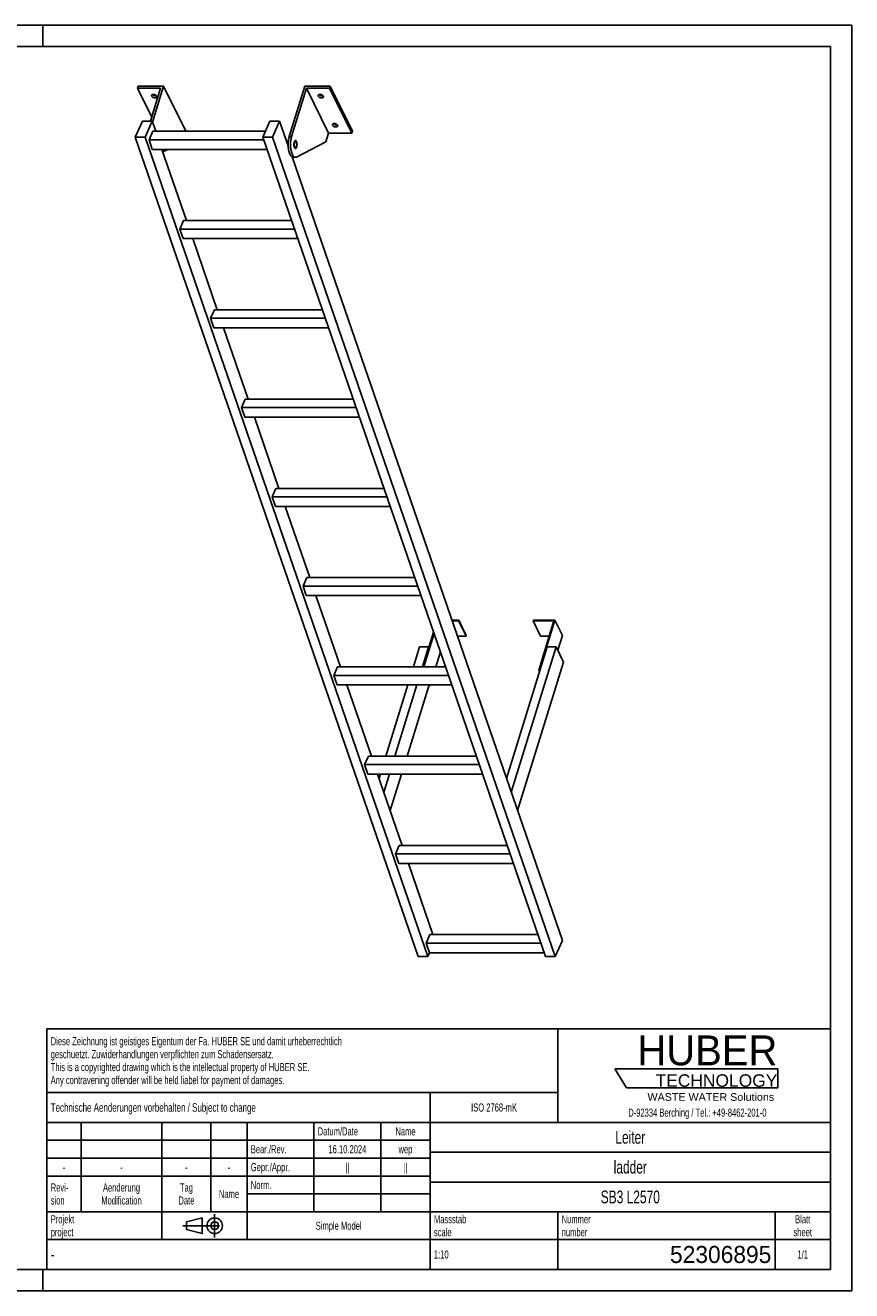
# Model space of a CAD drawing. Header units: millimetres. Extents: x 0 to 4200, y 0 to 2970.
# Tile 2 of 2: x 2259 to 4200, y 0 to 2970. Entities that reach past the tile are written whole.
import ezdxf

# ---------------------------------------------------------------- set-up
doc = ezdxf.new("R2010")
doc.units = ezdxf.units.MM
doc.header["$LTSCALE"] = 231
doc.linetypes.add('CENTER', pattern=[0.6, 0.375, -0.075, 0.075, -0.075])
doc.layers.get('0').update_dxf_attribs({"linetype": 'CONTINUOUS'})
doc.layers.add('005_AXIS', color=7, linetype='CONTINUOUS')
doc.layers.add('HUBER_Logo_BL1', color=7, linetype='CONTINUOUS')
doc.styles.get("Standard").update_dxf_attribs({"font": 'txt', "width": 0.7})
doc.styles.add('TEXTSTYLE_2', font='txt')
doc.styles.add('TEXTSTYLE_3', font='arial.ttf')
doc.styles.add('TEXTSTYLE_5', font='txt', dxfattribs={"width": 0.8})
doc.styles.add('TEXTSTYLE_6', font='txt')

# ---------------------------------------------------------------- blocks, each defined once
blk = doc.blocks.new('HUBER_LOGO_BL1', base_point=(3837.5, 503.7))
at = {"layer": 'HUBER_Logo_BL1', "color": 5, "linetype": 'Continuous'}
for p, q in [((4026.4, 521), (3643.9, 521)), ((3643.9, 521), (3670.9, 476)), ((4026.4, 521), (4026.4, 476)), ((3670.9, 476), (4026.4, 476))]:
    blk.add_line(p, q, dxfattribs=at)
at = {"layer": 'HUBER_Logo_BL1', "color": 2, "linetype": 'Continuous', "attachment_point": 3, "line_spacing_factor": 0.78}
for s, insert, char_height, width, style in [('HUBER\\P\\fArial;\\H29.25;TECHNOLOGY ', (4025.4, 599.1), 70.2, 387.672, 'TEXTSTYLE_2'), ('WASTE WATER Solutions', (4018, 463.6), 18, 297.033, 'TEXTSTYLE_3')]:
    blk.add_mtext(s, dxfattribs=dict(at, insert=insert, char_height=char_height, width=width, style=style))
at = {"layer": 'HUBER_Logo_BL1', "color": 2, "linetype": 'Continuous', "insert": (3837.5, 427.4), "char_height": 19, "width": 810.893, "attachment_point": 2, "line_spacing_factor": 0.96}
blk.add_mtext('D-92334 Berching / Tel.: +49-8462-201-0', dxfattribs=at)
blk = doc.blocks.new('PROJEKTIONSMETHODE_1_BL2', base_point=(2680, 152.5))
at = {"color": 2, "linetype": 'CENTER'}
for p, q in [((2703.8, 180), (2703.8, 125)), ((2628.7, 152.5), (2731.3, 152.5))]:
    blk.add_line(p, q, dxfattribs=at)
at = {"color": 2, "linetype": 'Continuous'}
for p, q in [((2637.8, 161.7), (2674.5, 170.8)), ((2637.8, 143.3), (2637.8, 161.7)), ((2674.5, 134.2), (2674.5, 170.8)), ((2637.8, 143.3), (2674.5, 134.2))]:
    blk.add_line(p, q, dxfattribs=at)
for radius in [18.3, 9.17]:
    blk.add_circle((2703.8, 152.5), radius, dxfattribs=at)
blk = doc.blocks.new('*T11')
at = {"color": 3, "linetype": 'Continuous'}
for p, q in [((0, 0), (1840, 0)), ((0, 0), (0, -565)), ((1200, 0), (1200, -220)), ((1840, 0), (1840, -565)), ((0, -150), (1200, -150)), ((900, -150), (900, -565)), ((0, -220), (1840, -220)), ((80, -220), (80, -430)), ((270, -220), (270, -495)), ((385, -220), (385, -430)), ((470, -220), (470, -495)), ((627, -220), (627, -430)), ((784, -220), (784, -430)), ((0, -262), (900, -262)), ((900, -290), (1840, -290)), ((0, -304), (900, -304)), ((0, -346), (900, -346)), ((900, -360), (1840, -360)), ((470, -388), (900, -388)), ((0, -430), (1840, -430)), ((1200, -430), (1200, -565)), ((1710, -430), (1710, -565)), ((0, -495), (1840, -495)), ((0, -565), (1840, -565))]:
    blk.add_line(p, q, dxfattribs=at)
at = {"color": 2, "linetype": 'Continuous', "line_spacing_factor": 0.96}
for s, insert, char_height, width, attachment_point in [('Diese Zeichnung ist geistiges Eigentum der Fa. HUBER SE und damit urheberrechtlich \\Pgeschuetzt. Zuwiderhandlungen verpflichten zum Schadensersatz.\\PThis is a copyrighted drawing which is the intellectual property of HUBER SE.\\PAny contravening offender will be held liabel for payment of damages.', (8.75, -19.9), 19, 2214.8571, 1), ('Technische Aenderungen vorbehalten / Subject to change', (8.75, -175), 20, 1524.7619, 1), ('ISO 2768-mK', (1050, -175.5), 19, 332.9524, 2), ('Datum/Date', (635.75, -231.5), 19, 292.2381, 1), ('Name', (842, -231.5), 19, 126.6667, 2), ('Leiter', (1370, -240), 30, 240, 2), ('Bear./Rev.', (478.75, -273.5), 19, 272.3333, 1), ('16.10.2024', (705.5, -273.5), 19, 273.2381, 2), ('wep', (842, -273.5), 19, 99.5238, 2), ('-', (40, -315.5), 19, 34.381, 2), ('-', (175, -315.5), 19, 34.381, 2), ('-', (327.5, -315.5), 19, 34.381, 2), ('-', (427.5, -315.5), 19, 34.381, 2), ('Gepr./Appr.', (478.75, -315.5), 19, 299.4762, 1), ('||', (705.5, -315.5), 19, 50.6667, 2), ('||', (842, -315.5), 19, 50.6667, 2), ('ladder', (1370, -310), 30, 251.4286, 2), ('Revi-\\Psion', (8.75, -363.3), 19, 138.4286, 1), ('Aenderung\\PModification', (175, -363.3), 19, 303.0952, 2), ('Tag\\PDate', (327.5, -363.3), 19, 117.619, 2), ('Name', (427.5, -378.5), 19, 126.6667, 2), ('Norm. ', (478.75, -357.5), 19, 175.5238, 1), ('SB3 L2570', (1370, -380), 30, 418.5714, 2), ('Projekt\\Pproject', (8.75, -437.8), 19, 183.6667, 1), ('Massstab\\Pscale', (908.75, -437.8), 19, 224.381, 1), ('Nummer\\Pnumber', (1208.75, -437.8), 19, 186.381, 1), ('Blatt\\Psheet', (1775, -437.8), 19, 137.5238, 2), ('Simple Model', (685, -453), 19, 328.4286, 2), ('1:10', (908.75, -520.5), 19, 94.0952, 1), ('1/1', (1775, -520.5), 19, 79.619, 2)]:
    blk.add_mtext(s, dxfattribs=dict(at, insert=insert, char_height=char_height, width=width, attachment_point=attachment_point))
for s, insert, char_height, width, attachment_point, style in [('-', (8.75, -517.5), 25, 18.3333, 1, 'TEXTSTYLE_5'), ('52306895', (1701.25, -510), 40, 586.6667, 3, 'TEXTSTYLE_6')]:
    blk.add_mtext(s, dxfattribs=dict(at, insert=insert, char_height=char_height, width=width, attachment_point=attachment_point, style=style))

msp = doc.modelspace()

# ---------------------------------------------------------------- linework, layer by layer
at = {"color": 7, "linetype": 'Continuous'}
for p, q in [((0, 2970), (4200, 2970)), ((4200, 0), (4200, 2970)), ((2576.931, 2822.503), (2522.588, 2822.503)), ((2576.931, 2822.503), (2553.005, 2745.081)), ((2557.877, 2742.963), (2583.909, 2827.203)), ((2878.939, 2708.921), (2915.491, 2827.203)), ((2919.565, 2822.503), (2884.466, 2708.921)), ((2971.422, 2716.83), (2919.565, 2822.503)), ((2973.908, 2822.503), (2919.565, 2822.503)), ((2517.512, 2707.263), (2534.119, 2745.081)), ((2534.119, 2745.081), (2557.146, 2745.081)), ((2557.146, 2745.081), (2540.538, 2707.263)), ((2565.407, 2721.16), (2557.146, 2745.081)), ((2816.857, 2707.263), (2833.464, 2745.081)), ((2833.464, 2745.081), (2856.491, 2745.081)), ((2856.491, 2745.081), (2839.883, 2707.263)), ((2876.469, 2687.229), (2856.491, 2745.081)), ((3181.531, 784.415), (2517.512, 2707.263)), ((2540.538, 2707.263), (2517.512, 2707.263)), ((3204.558, 784.415), (2540.538, 2707.263)), ((2549.639, 2701.256), (2558.38, 2721.16)), ((2822.96, 2721.16), (2558.38, 2721.16)), ((2635.767, 2721.53), (2635.652, 2721.16)), ((3480.876, 784.415), (2816.857, 2707.263)), ((2839.883, 2707.263), (2816.857, 2707.263)), ((3503.902, 784.415), (2839.883, 2707.263)), ((2971.422, 2716.83), (2965.222, 2696.763)), ((2971.422, 2716.83), (3025.765, 2716.83)), ((2557.39, 2678.81), (2549.639, 2701.256)), ((2818.931, 2701.256), (2549.639, 2701.256)), ((2557.39, 2678.81), (2826.682, 2678.81)), ((2637.751, 2511.667), (2580.031, 2678.81)), ((2593.458, 2678.81), (2582.069, 2672.91)), ((2965.222, 2696.763), (2895.927, 2660.865)), ((3520.51, 822.234), (2885.518, 2661.025)), ((2888.091, 2660.273), (2893.617, 2660.273)), ((2621.984, 2491.763), (2630.725, 2511.667)), ((2884.402, 2511.667), (2630.725, 2511.667)), ((2891.276, 2491.763), (2621.984, 2491.763)), ((2629.735, 2469.317), (2621.984, 2491.763)), ((2629.735, 2469.317), (2899.027, 2469.317)), ((2710.096, 2302.174), (2652.376, 2469.317)), ((2694.328, 2282.27), (2703.069, 2302.174)), ((2956.746, 2302.174), (2703.069, 2302.174)), ((2702.079, 2259.824), (2694.328, 2282.27)), ((2963.62, 2282.27), (2694.328, 2282.27)), ((2702.079, 2259.824), (2971.371, 2259.824)), ((2782.44, 2092.681), (2724.72, 2259.824)), ((2775.414, 2092.681), (2766.673, 2072.777)), ((3029.091, 2092.681), (2775.414, 2092.681)), ((3035.965, 2072.777), (2766.673, 2072.777)), ((2774.424, 2050.331), (2766.673, 2072.777)), ((2774.424, 2050.331), (3043.716, 2050.331)), ((2854.785, 1883.188), (2797.065, 2050.331)), ((2847.758, 1883.188), (2839.017, 1863.283)), ((3101.435, 1883.188), (2847.758, 1883.188)), ((3108.309, 1863.283), (2839.017, 1863.283)), ((2846.768, 1840.838), (2839.017, 1863.283)), ((2846.768, 1840.838), (3116.06, 1840.838)), ((2927.129, 1673.695), (2869.409, 1840.838)), ((2920.103, 1673.695), (2911.362, 1653.79)), ((3173.78, 1673.695), (2920.103, 1673.695)), ((2919.113, 1631.345), (2911.362, 1653.79)), ((3180.654, 1653.79), (2911.362, 1653.79)), ((2919.113, 1631.345), (3188.405, 1631.345)), ((2999.474, 1464.202), (2941.754, 1631.345)), ((3218.045, 1545.512), (3192.919, 1464.202)), ((3277.382, 1573.594), (3261.042, 1573.594)), ((3261.583, 1572.027), (3276.898, 1572.027)), ((3276.898, 1572.027), (3277.382, 1573.594)), ((3276.898, 1572.027), (3294.285, 1536.595)), ((3277.382, 1573.594), (3294.769, 1538.162)), ((3452.383, 1573.594), (3451.899, 1572.027)), ((3451.899, 1572.027), (3469.287, 1536.595)), ((3451.899, 1572.027), (3500.715, 1572.027)), ((3503.042, 1573.594), (3452.383, 1573.594)), ((3500.715, 1572.027), (3464.89, 1456.095)), ((3466.732, 1456.095), (3503.042, 1573.594)), ((3503.042, 1573.594), (3520.429, 1538.162)), ((3194.761, 1464.202), (3219.018, 1542.697)), ((3273.819, 1536.595), (3294.285, 1536.595)), ((3294.285, 1536.595), (3294.769, 1538.162)), ((3469.287, 1536.595), (3489.766, 1536.595)), ((3509.605, 1503.136), (3520.429, 1538.162)), ((3223.097, 1464.202), (3233.972, 1499.392)), ((3484.597, 1510.928), (3389.242, 1202.356)), ((3505.782, 1510.928), (3400.422, 1169.982)), ((3505.782, 1510.928), (3484.597, 1510.928)), ((3523.169, 1475.496), (3505.782, 1510.928)), ((2992.447, 1464.202), (2983.706, 1444.297)), ((3246.124, 1464.202), (2992.447, 1464.202)), ((3415.376, 1126.677), (3523.169, 1475.496)), ((3464.89, 1456.095), (3466.585, 1452.64)), ((3464.89, 1456.095), (3466.732, 1456.095)), ((3466.732, 1456.095), (3467.297, 1454.943)), ((2991.457, 1421.852), (2983.706, 1444.297)), ((3252.998, 1444.297), (2983.706, 1444.297)), ((2991.457, 1421.852), (3260.749, 1421.852)), ((3071.818, 1254.709), (3014.098, 1421.852)), ((3207.218, 1421.852), (3207.801, 1420.663)), ((3207.801, 1420.663), (3209.643, 1420.663)), ((3209.06, 1421.852), (3209.643, 1420.663)), ((3209.643, 1420.663), (3210.01, 1421.852)), ((3064.792, 1254.709), (3056.051, 1234.804)), ((3318.469, 1254.709), (3064.792, 1254.709)), ((3325.343, 1234.804), (3056.051, 1234.804)), ((3063.802, 1212.358), (3056.051, 1234.804)), ((3063.802, 1212.358), (3333.094, 1212.358)), ((3144.163, 1045.216), (3086.443, 1212.358)), ((3137.136, 1045.216), (3128.395, 1025.311)), ((3390.813, 1045.216), (3137.136, 1045.216)), ((3397.687, 1025.311), (3128.395, 1025.311)), ((3136.147, 1002.865), (3128.395, 1025.311)), ((3136.147, 1002.865), (3405.438, 1002.865)), ((3216.507, 835.723), (3158.787, 1002.865)), ((3209.481, 835.723), (3200.74, 815.818)), ((3463.158, 835.723), (3209.481, 835.723)), ((3208.491, 793.372), (3200.74, 815.818)), ((3470.032, 815.818), (3200.74, 815.818)), ((3520.51, 822.234), (3503.902, 784.415)), ((3204.558, 784.415), (3181.531, 784.415)), ((3208.491, 793.372), (3204.558, 784.415)), ((3208.491, 793.372), (3477.783, 793.372)), ((3503.902, 784.415), (3480.876, 784.415)), ((0, 0), (4200, 0))]:
    msp.add_line(p, q, dxfattribs=at)
at = {"color": 3, "linetype": 'Continuous'}
for p, q in [((4200, 2970), (0, 2970)), ((2300, 2970), (2300, 2920)), ((4200, 2970), (4200, 0)), ((2300, 0), (2300, 50)), ((4200, 0), (0, 0))]:
    msp.add_line(p, q, dxfattribs=at)
at = {"color": 5, "linetype": 'Continuous'}
for p, q in [((4150, 2920), (50, 2920)), ((4150, 50), (4150, 2920)), ((50, 50), (4150, 50))]:
    msp.add_line(p, q, dxfattribs=at)
at = {"color": 9, "linetype": 'Continuous'}
msp.add_line((2878.939, 2708.921), (2884.466, 2708.921), dxfattribs=at)
at = {"color": 7, "linetype": 'Continuous'}
for points, knots in [([(2878.939, 2708.921), (2878.21, 2706.56), (2877.095, 2701.471), (2876.328, 2693.512), (2876.421, 2685.306), (2877.224, 2678.62), (2878.319, 2673.655), (2879.307, 2670.346), (2880.464, 2667.42), (2881.767, 2664.932), (2883.196, 2662.926), (2884.733, 2661.435), (2886.37, 2660.495), (2887.538, 2660.273), (2888.091, 2660.273)], [0, 0, 0, 0, 0.1393862, 0.29277846, 0.4502733, 0.60148396, 0.67169736, 0.73686463, 0.79613081, 0.84889737, 0.8949307, 0.93453671, 0.96882886, 1, 1, 1, 1]), ([(2884.466, 2708.921), (2883.736, 2706.56), (2882.621, 2701.471), (2881.855, 2693.512), (2881.947, 2685.306), (2882.75, 2678.62), (2883.845, 2673.655), (2884.834, 2670.346), (2885.99, 2667.42), (2887.293, 2664.932), (2888.722, 2662.926), (2890.26, 2661.435), (2891.896, 2660.495), (2893.064, 2660.273), (2893.617, 2660.273)], [0, 0, 0, 0, 0.1393862, 0.29277846, 0.4502733, 0.60148396, 0.67169736, 0.73686463, 0.79613081, 0.84889737, 0.8949307, 0.93453671, 0.96882886, 1, 1, 1, 1]), ([(2893.617, 2660.273), (2894.007, 2660.273), (2894.811, 2660.378), (2895.563, 2660.676), (2895.927, 2660.865)], [0, 0, 0, 0, 0.48713237, 1, 1, 1, 1])]:
    msp.add_open_spline(points, degree=3, knots=knots, dxfattribs=at)
at = {"layer": '005_AXIS', "color": 7, "linetype": 'Continuous'}
for p, q in [((2524.04, 2827.203), (2522.588, 2822.503)), ((2522.588, 2822.503), (2555.933, 2754.554)), ((2583.909, 2827.203), (2524.04, 2827.203)), ((2635.767, 2721.53), (2583.909, 2827.203)), ((2975.36, 2827.203), (2915.491, 2827.203)), ((2975.36, 2827.203), (2973.908, 2822.503)), ((3025.765, 2716.83), (2973.908, 2822.503)), ((3027.217, 2721.53), (2975.36, 2827.203)), ((3027.217, 2721.53), (3025.765, 2716.83)), ((2876.785, 2697.773), (2872.828, 2697.773)), ((2893.617, 2697.773), (2891.512, 2697.773)), ((2893.617, 2682.773), (2891.514, 2682.773)), ((3185.253, 1510.928), (3170.813, 1464.202)), ((3185.253, 1510.928), (3206.437, 1510.928)), ((3206.437, 1510.928), (3191.998, 1464.202)), ((3207.002, 1509.776), (3206.437, 1510.928)), ((3157.726, 1421.852), (3106.075, 1254.709)), ((3178.91, 1421.852), (3127.259, 1254.709)), ((3155.596, 1254.709), (3207.236, 1421.815)), ((3092.988, 1212.358), (3089.897, 1202.356)), ((3114.172, 1212.358), (3101.077, 1169.982)), ((3116.031, 1126.677), (3142.509, 1212.358))]:
    msp.add_line(p, q, dxfattribs=at)
for points, knots in [([(2555.687, 2803.855), (2555.535, 2804.165), (2555.322, 2804.8), (2555.372, 2805.477), (2555.464, 2805.774)], [0, 0, 0, 0, 0.52598929, 1, 1, 1, 1]), ([(2555.464, 2805.774), (2555.524, 2805.971), (2555.711, 2806.36), (2556.154, 2806.858), (2556.745, 2807.269), (2557.75, 2807.706), (2559.279, 2807.958), (2561.266, 2807.832), (2563.296, 2807.305), (2565.161, 2806.428), (2566.677, 2805.293), (2567.421, 2804.343), (2567.661, 2803.855)], [0, 0, 0, 0, 0.0431793, 0.08863396, 0.13810718, 0.19258204, 0.31675069, 0.45771902, 0.606659, 0.75286298, 0.88624341, 1, 1, 1, 1]), ([(2567.884, 2801.936), (2567.823, 2801.739), (2567.637, 2801.351), (2567.194, 2800.852), (2566.602, 2800.441), (2565.598, 2800.004), (2564.069, 2799.752), (2562.081, 2799.878), (2560.052, 2800.405), (2558.186, 2801.282), (2556.671, 2802.417), (2555.926, 2803.367), (2555.687, 2803.855)], [0, 0, 0, 0, 0.0431793, 0.08863396, 0.13810718, 0.19258204, 0.31675069, 0.45771902, 0.606659, 0.75286298, 0.88624341, 1, 1, 1, 1]), ([(2567.056, 2804.764), (2566.29, 2804.547), (2564.566, 2804.42), (2561.997, 2804.9), (2559.605, 2805.953), (2558.253, 2807.03), (2557.743, 2807.641)], [0, 0, 0, 0, 0.23498903, 0.49999164, 0.7649988, 1, 1, 1, 1]), ([(2567.661, 2803.855), (2567.813, 2803.545), (2568.026, 2802.91), (2567.976, 2802.233), (2567.884, 2801.936)], [0, 0, 0, 0, 0.52598929, 1, 1, 1, 1]), ([(2947.138, 2803.855), (2946.986, 2804.165), (2946.773, 2804.8), (2946.823, 2805.477), (2946.914, 2805.774)], [0, 0, 0, 0, 0.52598929, 1, 1, 1, 1]), ([(2946.914, 2805.774), (2946.975, 2805.971), (2947.162, 2806.36), (2947.605, 2806.858), (2948.196, 2807.269), (2949.201, 2807.706), (2950.73, 2807.958), (2952.717, 2807.832), (2954.747, 2807.305), (2956.612, 2806.428), (2958.128, 2805.293), (2958.872, 2804.343), (2959.112, 2803.855)], [0, 0, 0, 0, 0.0431793, 0.08863396, 0.13810718, 0.19258204, 0.31675069, 0.45771902, 0.606659, 0.75286298, 0.88624341, 1, 1, 1, 1]), ([(2959.335, 2801.936), (2959.274, 2801.739), (2959.088, 2801.351), (2958.645, 2800.852), (2958.053, 2800.441), (2957.049, 2800.004), (2955.52, 2799.752), (2953.532, 2799.878), (2951.503, 2800.405), (2949.637, 2801.282), (2948.122, 2802.417), (2947.377, 2803.367), (2947.138, 2803.855)], [0, 0, 0, 0, 0.0431793, 0.08863396, 0.13810718, 0.19258204, 0.31675069, 0.45771902, 0.606659, 0.75286298, 0.88624341, 1, 1, 1, 1]), ([(2958.507, 2804.764), (2957.741, 2804.547), (2956.017, 2804.42), (2953.448, 2804.9), (2951.056, 2805.953), (2949.704, 2807.03), (2949.194, 2807.641)], [0, 0, 0, 0, 0.23498903, 0.49999164, 0.7649988, 1, 1, 1, 1]), ([(2959.112, 2803.855), (2959.264, 2803.545), (2959.476, 2802.91), (2959.427, 2802.233), (2959.335, 2801.936)], [0, 0, 0, 0, 0.52598929, 1, 1, 1, 1]), ([(2980.692, 2735.478), (2980.54, 2735.788), (2980.328, 2736.423), (2980.377, 2737.1), (2980.469, 2737.397)], [0, 0, 0, 0, 0.52598929, 1, 1, 1, 1]), ([(2980.469, 2737.397), (2980.53, 2737.594), (2980.716, 2737.983), (2981.159, 2738.481), (2981.751, 2738.892), (2982.755, 2739.329), (2984.284, 2739.581), (2986.272, 2739.455), (2988.301, 2738.928), (2990.167, 2738.051), (2991.682, 2736.916), (2992.427, 2735.966), (2992.666, 2735.478)], [0, 0, 0, 0, 0.0431793, 0.08863396, 0.13810718, 0.19258204, 0.31675069, 0.45771902, 0.606659, 0.75286298, 0.88624341, 1, 1, 1, 1]), ([(2992.89, 2733.559), (2992.829, 2733.362), (2992.642, 2732.973), (2992.199, 2732.475), (2991.608, 2732.064), (2990.603, 2731.627), (2989.074, 2731.375), (2987.087, 2731.501), (2985.057, 2732.028), (2983.192, 2732.905), (2981.676, 2734.04), (2980.932, 2734.99), (2980.692, 2735.478)], [0, 0, 0, 0, 0.0431793, 0.08863396, 0.13810718, 0.19258204, 0.31675069, 0.45771902, 0.606659, 0.75286298, 0.88624341, 1, 1, 1, 1]), ([(2992.061, 2736.386), (2991.295, 2736.17), (2989.571, 2736.043), (2987.003, 2736.523), (2984.611, 2737.575), (2983.259, 2738.653), (2982.748, 2739.264)], [0, 0, 0, 0, 0.23498903, 0.49999164, 0.7649988, 1, 1, 1, 1]), ([(2992.666, 2735.478), (2992.818, 2735.168), (2993.031, 2734.533), (2992.981, 2733.856), (2992.89, 2733.559)], [0, 0, 0, 0, 0.52598929, 1, 1, 1, 1]), ([(2893.617, 2699.523), (2893.429, 2699.523), (2893.027, 2699.437), (2892.474, 2699.083), (2891.96, 2698.528), (2891.29, 2697.464), (2890.636, 2695.706), (2890.148, 2693.245), (2889.961, 2690.512), (2890.094, 2687.758), (2890.532, 2685.234), (2891.052, 2683.692), (2891.378, 2683.027)], [0, 0, 0, 0, 0.03139335, 0.06653601, 0.10789212, 0.15653911, 0.27536242, 0.41788483, 0.57383791, 0.73088448, 0.87653102, 1, 1, 1, 1]), ([(2893.617, 2697.773), (2893.464, 2697.773), (2893.138, 2697.704), (2892.69, 2697.416), (2892.274, 2696.966), (2891.73, 2696.104), (2891.2, 2694.678), (2890.804, 2692.683), (2890.653, 2690.467), (2890.76, 2688.233), (2891.116, 2686.187), (2891.537, 2684.937), (2891.801, 2684.398)], [0, 0, 0, 0, 0.03139335, 0.06653605, 0.10789216, 0.1565391, 0.27536243, 0.41788486, 0.57383792, 0.73088446, 0.87653101, 1, 1, 1, 1]), ([(2891.378, 2683.027), (2891.524, 2682.729), (2891.827, 2682.196), (2892.374, 2681.545), (2892.97, 2681.126), (2893.412, 2681.023), (2893.617, 2681.023)], [0, 0, 0, 0, 0.31594817, 0.58208431, 0.8045575, 1, 1, 1, 1]), ([(2891.801, 2684.398), (2891.92, 2684.156), (2892.166, 2683.724), (2892.609, 2683.196), (2893.093, 2682.856), (2893.451, 2682.773), (2893.617, 2682.773)], [0, 0, 0, 0, 0.31594886, 0.58208429, 0.80455743, 1, 1, 1, 1]), ([(2895.856, 2697.518), (2895.71, 2697.816), (2895.407, 2698.349), (2894.86, 2699), (2894.264, 2699.42), (2893.822, 2699.523), (2893.617, 2699.523)], [0, 0, 0, 0, 0.31594817, 0.58208431, 0.8045575, 1, 1, 1, 1]), ([(2895.432, 2696.148), (2895.314, 2696.389), (2895.068, 2696.821), (2894.625, 2697.349), (2894.141, 2697.689), (2893.783, 2697.773), (2893.617, 2697.773)], [0, 0, 0, 0, 0.31594886, 0.58208429, 0.80455743, 1, 1, 1, 1]), ([(2893.617, 2681.023), (2893.805, 2681.023), (2894.207, 2681.108), (2894.76, 2681.462), (2895.273, 2682.018), (2895.944, 2683.081), (2896.598, 2684.839), (2897.086, 2687.3), (2897.273, 2690.033), (2897.14, 2692.788), (2896.702, 2695.312), (2896.182, 2696.854), (2895.856, 2697.518)], [0, 0, 0, 0, 0.03139335, 0.06653601, 0.10789212, 0.15653911, 0.27536242, 0.41788483, 0.57383791, 0.73088448, 0.87653102, 1, 1, 1, 1]), ([(2893.617, 2682.773), (2893.77, 2682.773), (2894.096, 2682.842), (2894.544, 2683.129), (2894.96, 2683.579), (2895.504, 2684.442), (2896.034, 2685.867), (2896.429, 2687.863), (2896.581, 2690.079), (2896.474, 2692.312), (2896.118, 2694.358), (2895.697, 2695.609), (2895.432, 2696.148)], [0, 0, 0, 0, 0.03139335, 0.06653605, 0.10789216, 0.1565391, 0.27536243, 0.41788486, 0.57383792, 0.73088446, 0.87653101, 1, 1, 1, 1])]:
    msp.add_open_spline(points, degree=3, knots=knots, dxfattribs=at)

# ---------------------------------------------------------------- block references
msp.add_blockref('*T11', (2310, 615))
at = {"color": 2, "linetype": 'Continuous'}
msp.add_blockref('PROJEKTIONSMETHODE_1_BL2', (2680, 152.5), dxfattribs=at)
at = {"layer": 'HUBER_Logo_BL1'}
msp.add_blockref('HUBER_LOGO_BL1', (3837.497, 503.742), dxfattribs=at)

doc.saveas('drawing.dxf')
